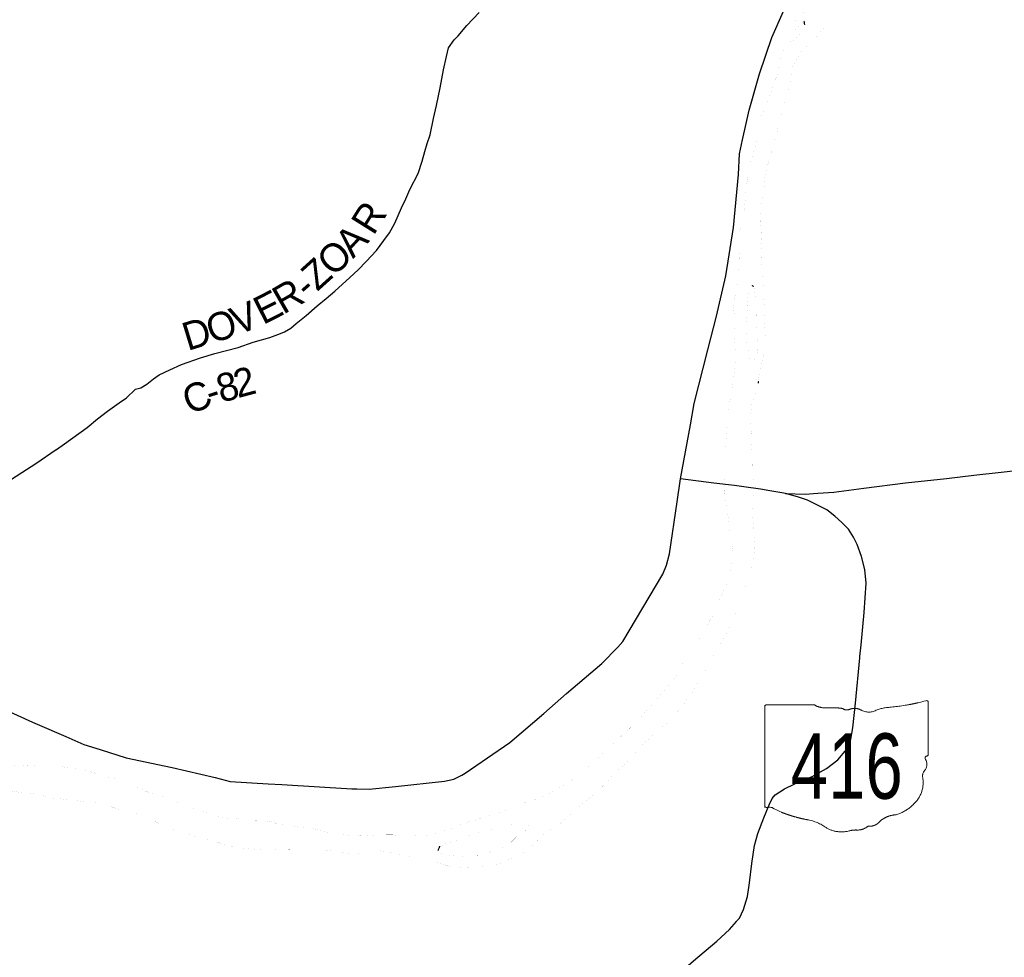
# Model space of a CAD drawing. Header units: feet. Extents: x 2045852 to 2423567, y 671180 to 1091522.
# Tile 83 of 101: x 2258205 to 2268686, y 918346 to 928326. Entities that reach past the tile are written whole.
import ezdxf
from ezdxf.enums import TextEntityAlignment as Align

# ---------------------------------------------------------------- set-up
doc = ezdxf.new("R2010")
doc.units = ezdxf.units.FT
doc.header["$MEASUREMENT"] = 0
doc.linetypes.add('stream', pattern=[1.4, 0.7, -0.1, 0.1, -0.1, 0.1, -0.1, 0.1, -0.1])
for name, color, linetype in [('GM_X_City_Street', 7, 'Continuous'), ('GM_X_County_Road', 3, 'Continuous'), ('GM_X_County_Road_Text', 3, 'Continuous'), ('GM_X_Major_River', 5, 'stream'), ('GM_X_State_Location', 7, 'Continuous'), ('GM_X_State_Route', 1, 'Continuous'), ('GM_X_State_Shield', 7, 'Continuous')]:
    doc.layers.add(name, color=color, linetype=linetype)
doc.styles.add('Style-font30', font='font30.shx')

# ---------------------------------------------------------------- blocks, each defined once
blk = doc.blocks.new('M1-H5_3')
at = {"layer": 'GM_X_State_Shield', "color": 7, "linetype": 'Continuous', "lineweight": 13}
blk.add_rational_spline([(889, 90), (889, 366), (889, 642), (889, 642), (889, 643), (893, 663), (868, 660), (668, 605), (457, 588), (381, 580), (315, 549), (240, 521), (173, 560), (112, 595), (47, 566), (7, 549), (-22, 577), (-110, 589), (-199, 583), (-269, 581), (-324, 616), (-324, 616), (-324, 616), (-579, 616), (-834, 616), (-834, 616), (-834, 616), (-854, 614), (-851, 598), (-851, 598), (-851, 598), (-851, 70), (-851, -459), (-851, -459), (-851, -459), (-853, -474), (-835, -477), (-817, -477), (-799, -475), (-764, -473), (-747, -497), (-576, -575), (-384, -610), (-281, -631), (-203, -689), (-95, -759), (39, -728), (85, -714), (134, -717), (195, -718), (237, -683), (257, -669), (280, -677), (334, -668), (367, -632), (435, -561), (548, -554), (886, -443), (829, -154), (821, -106), (863, -70), (888, -16), (859, 37), (840, 63), (876, 72), (892, 76), (889, 90), (889, 90), (889, 90), (889, 90), (889, 90)], [1, 1, 1, 1, 1, 0.602679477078, 1, 0.993510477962, 1, 0.97918266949, 1, 0.861753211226, 1, 0.844914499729, 1, 0.780919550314, 1, 0.992003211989, 1, 0.94119849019, 1, 1, 1, 1, 1, 1, 1, 0.707106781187, 1, 1, 1, 1, 1, 1, 1, 0.729277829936, 1, 0.993307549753, 1, 0.85024490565, 1, 0.989290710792, 1, 0.968903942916, 1, 0.884615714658, 1, 0.975313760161, 1, 0.917850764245, 1, 0.834383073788, 1, 0.938481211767, 1, 0.912928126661, 1, 0.784359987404, 1, 0.905853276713, 1, 0.928432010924, 1, 0.626651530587, 1, 0.776429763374, 1, 1, 1, 1, 1], degree=2, knots=[0, 0, 0, 0.028571, 0.028571, 0.057143, 0.057143, 0.085714, 0.085714, 0.114286, 0.114286, 0.142857, 0.142857, 0.171429, 0.171429, 0.2, 0.2, 0.228571, 0.228571, 0.257143, 0.257143, 0.285714, 0.285714, 0.314286, 0.314286, 0.342857, 0.342857, 0.371429, 0.371429, 0.4, 0.4, 0.428571, 0.428571, 0.457143, 0.457143, 0.485714, 0.485714, 0.514286, 0.514286, 0.542857, 0.542857, 0.571429, 0.571429, 0.6, 0.6, 0.628571, 0.628571, 0.657143, 0.657143, 0.685714, 0.685714, 0.714286, 0.714286, 0.742857, 0.742857, 0.771429, 0.771429, 0.8, 0.8, 0.828571, 0.828571, 0.857143, 0.857143, 0.885714, 0.885714, 0.914286, 0.914286, 0.942857, 0.942857, 0.971429, 0.971429, 1, 1, 1], dxfattribs=at)
at = {"layer": 'GM_X_State_Shield', "color": 7, "linetype": 'Continuous', "lineweight": 13, "style": 'Style-font30', "width": 0.767998}
blk.add_attdef('M1-H5_3_14436', text='', height=696, dxfattribs=at).set_placement((21, -384), align=Align.CENTER)

msp = doc.modelspace()

# ---------------------------------------------------------------- linework, layer by layer
at = {"layer": 'GM_X_City_Street', "flags": 128}
msp.add_lwpolyline([(2258020, 923370), (2258377, 923604), (2258595, 923751)], dxfattribs=at)
at = {"layer": 'GM_X_County_Road', "flags": 128}
for points in [[(2259689, 924545), (2259802, 924598), (2259927, 924656), (2260131, 924726), (2260284, 924772), (2260530, 924837), (2260689, 924893), (2260869, 924945), (2260980, 924986), (2261024, 925002), (2261090, 925043), (2261147, 925094), (2261254, 925179), (2261371, 925281), (2261468, 925358), (2261560, 925437), (2261720, 925581), (2261807, 925664), (2261894, 925752), (2262005, 925871), (2262080, 925976), (2262143, 926057), (2262198, 926160), (2262268, 926325), (2262317, 926418), (2262360, 926518), (2262446, 926690), (2262491, 926820), (2262518, 926923), (2262541, 927007), (2262574, 927100), (2262610, 927275), (2262643, 927413), (2262681, 927602), (2262717, 927791), (2262749, 927934), (2262770, 928026), (2262831, 928111), (2262871, 928155), (2262966, 928263), (2263096, 928404)], [(2259439, 924393), (2259494, 924409), (2259558, 924447), (2259631, 924504), (2259653, 924520), (2259689, 924545)], [(2258682, 923812), (2258924, 923985), (2259035, 924077), (2259139, 924158), (2259266, 924248), (2259341, 924301), (2259439, 924393)], [(2258595, 923751), (2258596, 923751), (2258682, 923812)], [(2266357, 923283), (2266566, 923275), (2266702, 923285), (2266870, 923298), (2267190, 923338), (2267636, 923397), (2268070, 923441), (2268362, 923477), (2268651, 923510), (2269089, 923559), (2269305, 923587)]]:
    msp.add_lwpolyline(points, dxfattribs=at)
at = {"layer": 'GM_X_Major_River'}
for p, q in [((2266562, 928271), (2266555, 928315)), ((2266021, 925482), (2266001, 925498)), ((2266070, 924458), (2266067, 924480)), ((2262675, 919528), (2262656, 919478))]:
    msp.add_line(p, q, dxfattribs=at)
at = {"layer": 'GM_X_Major_River', "ltscale": 0.333, "const_width": 0.18, "flags": 128}
for points in [[(2266067, 924480), (2266076, 924535), (2266093, 924607), (2266104, 924679), (2266117, 924733), (2266131, 924804), (2266146, 924884), (2266145, 924948), (2266141, 925016), (2266134, 925082), (2266129, 925154), (2266132, 925224), (2266130, 925296), (2266125, 925368), (2266126, 925422), (2266125, 925476), (2266120, 925532), (2266111, 925606), (2266100, 925672), (2266097, 925742), (2266098, 925792), (2266100, 925856), (2266103, 925922), (2266098, 925988), (2266099, 926040), (2266096, 926110), (2266091, 926178), (2266090, 926244), (2266094, 926314), (2266103, 926380), (2266114, 926444), (2266128, 926521), (2266133, 926593), (2266138, 926663), (2266149, 926713), (2266168, 926781), (2266181, 926832), (2266196, 926886), (2266218, 926954), (2266237, 927029), (2266252, 927079), (2266271, 927149), (2266286, 927200), (2266305, 927276), (2266312, 927328), (2266326, 927391), (2266349, 927469), (2266376, 927538), (2266393, 927588), (2266408, 927642), (2266414, 927718), (2266423, 927794), (2266442, 927847), (2266471, 927897), (2266510, 927960), (2266565, 928023), (2266619, 928084), (2266682, 928149), (2266747, 928219), (2266806, 928272), (2266868, 928333), (2266913, 928400), (2266934, 928462), (2266959, 928528), (2266974, 928589), (2266991, 928641), (2267021, 928708), (2267064, 928783), (2267093, 928845), (2267132, 928914), (2267176, 928977), (2267250, 929110), (2267298, 929179), (2267343, 929242), (2267384, 929307), (2267443, 929378), (2267483, 929448), (2267532, 929525), (2267559, 929578), (2267585, 929662), (2267604, 929729), (2267633, 929809), (2267641, 929870), (2267658, 929922), (2267685, 929994), (2267696, 930061), (2267719, 930123), (2267761, 930190), (2267800, 930245), (2267857, 930308), (2267918, 930367), (2267961, 930420), (2267992, 930472), (2268053, 930533), (2268108, 930590), (2268163, 930645), (2268202, 930696), (2268246, 930759), (2268299, 930814)], [(2267044, 929136), (2267005, 929084), (2266964, 929019), (2266929, 928968), (2266902, 928916), (2266877, 928859), (2266852, 928801), (2266806, 928726), (2266775, 928673), (2266726, 928602), (2266671, 928539), (2266626, 928489), (2266566, 928419), (2266497, 928354), (2266438, 928289), (2266403, 928220), (2266381, 928152), (2266366, 928100), (2266347, 928025), (2266322, 927957), (2266303, 927904), (2266290, 927838), (2266278, 927774), (2266257, 927705), (2266234, 927637), (2266208, 927565), (2266189, 927512), (2266162, 927452), (2266137, 927399), (2266112, 927333), (2266095, 927276), (2266084, 927216), (2266073, 927162), (2266064, 927104), (2266049, 927049), (2266040, 926999), (2266021, 926937), (2266001, 926862), (2265978, 926788), (2265969, 926724), (2265960, 926674), (2265949, 926607), (2265938, 926543), (2265934, 926473), (2265929, 926423), (2265924, 926357), (2265919, 926303), (2265902, 926232), (2265885, 926166), (2265871, 926088), (2265868, 926018), (2265870, 925910), (2265869, 925852), (2265864, 925795), (2265863, 925739), (2265862, 925689), (2265857, 925637), (2265858, 925575), (2265845, 925505), (2265836, 925441), (2265820, 925374), (2265807, 925324), (2265802, 925272), (2265811, 925200), (2265813, 925092), (2265810, 925022), (2265809, 924960), (2265814, 924888), (2265822, 924812), (2265823, 924740), (2265822, 924680), (2265815, 924626), (2265810, 924568), (2265805, 924506), (2265793, 924412), (2265778, 924341), (2265766, 924271), (2265755, 924207), (2265742, 924125), (2265735, 924062), (2265733, 923992), (2265730, 923940), (2265727, 923884), (2265722, 923818), (2265707, 923738), (2265702, 923688), (2265703, 923622), (2265699, 923556), (2265704, 923486), (2265709, 923418), (2265712, 923356), (2265711, 923296), (2265712, 923242), (2265725, 923174), (2265737, 923106), (2265744, 923054), (2265756, 922924), (2265759, 922858), (2265772, 922792), (2265791, 922727), (2265798, 922685)], [(2266555, 928315), (2266500, 928264), (2266448, 928197), (2266421, 928131), (2266412, 928080), (2266473, 928122)], [(2266473, 928122), (2266477, 928132), (2266532, 928199), (2266562, 928271)], [(2266001, 925498), (2265964, 925429), (2265953, 925377), (2265948, 925319), (2265950, 925251), (2265947, 925177), (2265942, 925111), (2265939, 925038), (2265943, 924966), (2265944, 924900), (2265955, 924829), (2265968, 924761), (2265978, 924697), (2266029, 924706), (2266052, 924774), (2266065, 924825), (2266064, 924897)], [(2266064, 924897), (2266059, 924921), (2266056, 924991), (2266047, 925056), (2266043, 925282), (2266044, 925346), (2266031, 925416), (2266021, 925482)], [(2266049, 924392), (2266070, 924458)], [(2262348, 919420), (2262402, 919409), (2262452, 919398), (2262508, 919387), (2262574, 919376), (2262649, 919352), (2262719, 919331), (2262771, 919318), (2262847, 919309), (2262915, 919305), (2262983, 919302), (2263049, 919307), (2263120, 919308), (2263194, 919317), (2263262, 919323), (2263337, 919354), (2263393, 919377), (2263458, 919406), (2263513, 919431), (2263565, 919460), (2263616, 919493), (2263685, 919556), (2263747, 919621), (2263812, 919671), (2263866, 919711), (2263921, 919750), (2263992, 919796), (2264043, 919839), (2264108, 919900), (2264177, 919959), (2264237, 920014), (2264308, 920073), (2264363, 920120), (2264420, 920175), (2264483, 920243), (2264539, 920312), (2264602, 920369), (2264673, 920420), (2264734, 920493), (2264787, 920552), (2264837, 920615), (2264892, 920662), (2264957, 920717), (2265006, 920768), (2265059, 920817), (2265120, 920864), (2265171, 920905), (2265222, 920974), (2265269, 921033), (2265314, 921104), (2265370, 921169), (2265407, 921239), (2265434, 921290), (2265469, 921353), (2265516, 921417), (2265538, 921484), (2265583, 921547), (2265630, 921619), (2265668, 921692), (2265715, 921769), (2265746, 921822), (2265782, 921890), (2265807, 921959), (2265830, 922013), (2265853, 922070), (2265882, 922134), (2265909, 922201), (2265927, 922273), (2265948, 922327), (2265971, 922404), (2265988, 922472), (2266002, 922550), (2266023, 922629), (2266030, 922681), (2266032, 922753), (2266028, 922805), (2266022, 922867), (2266019, 922939), (2266010, 923015), (2266007, 923071), (2266010, 923135), (2266010, 923201), (2266013, 923269), (2266014, 923321), (2266015, 923397), (2266018, 923465), (2266010, 923539), (2266009, 923609), (2266004, 923661), (2265997, 923713), (2265994, 923781), (2265997, 923835), (2265998, 923887), (2265999, 923941), (2265990, 924007), (2265983, 924081), (2265988, 924135), (2265994, 924205), (2266009, 924275), (2266026, 924328), (2266049, 924392)], [(2265798, 922685), (2265791, 922627), (2265782, 922573), (2265775, 922506), (2265766, 922456), (2265751, 922402), (2265735, 922336), (2265706, 922271), (2265677, 922205), (2265654, 922150), (2265629, 922086), (2265601, 922021), (2265564, 921950), (2265531, 921900), (2265496, 921849), (2265459, 921776), (2265428, 921722), (2265394, 921653), (2265349, 921586), (2265304, 921530), (2265265, 921475), (2265236, 921420), (2265209, 921352), (2265151, 921287), (2265098, 921222), (2265047, 921159), (2264985, 921090), (2264926, 921029), (2264863, 920956), (2264801, 920888), (2264750, 920836), (2264683, 920768), (2264612, 920701), (2264555, 920642), (2264487, 920579), (2264422, 920524), (2264359, 920466), (2264296, 920403), (2264235, 920348), (2264159, 920291), (2264090, 920240), (2264025, 920192), (2263953, 920153), (2263890, 920120), (2263833, 920089), (2263766, 920054), (2263710, 920031), (2263643, 920008), (2263573, 919990), (2263510, 919955), (2263435, 919930), (2263371, 919907), (2263306, 919884), (2263250, 919865), (2263169, 919843), (2263099, 919820), (2263030, 919799), (2262978, 919788), (2262920, 919769), (2262851, 919736), (2262784, 919708), (2262732, 919693), (2262655, 919668), (2262587, 919655), (2262510, 919637), (2262438, 919646), (2262372, 919637), (2262318, 919636), (2262248, 919641), (2262178, 919650), (2262112, 919650), (2262038, 919651), (2261961, 919646), (2261889, 919642), (2261823, 919639), (2261753, 919642), (2261679, 919649), (2261613, 919659), (2261545, 919666), (2261479, 919679)], [(2261479, 919679), (2261411, 919694), (2261345, 919713), (2261279, 919720), (2261211, 919734), (2261143, 919741), (2261082, 919750), (2261032, 919757), (2260956, 919766), (2260894, 919787), (2260828, 919798), (2260756, 919802), (2260694, 919803), (2260628, 919806), (2260562, 919817), (2260490, 919827), (2260424, 919826), (2260354, 919841), (2260298, 919856), (2260246, 919873), (2260192, 919892), (2260140, 919903), (2260071, 919928), (2259997, 919951), (2259923, 919979), (2259848, 920000), (2259786, 920025), (2259726, 920056), (2259663, 920081), (2259595, 920099), (2259527, 920122), (2259463, 920147), (2259396, 920178), (2259330, 920207), (2259275, 920232), (2259225, 920247), (2259175, 920256), (2259115, 920265), (2259059, 920286), (2258990, 920313), (2258928, 920328), (2258860, 920346), (2258786, 920359), (2258716, 920366), (2258666, 920373), (2258610, 920382), (2258560, 920389), (2258482, 920389), (2258408, 920390), (2258338, 920387), (2258282, 920388), (2258209, 920395), (2258137, 920391), (2258079, 920396), (2258009, 920399), (2257941, 920408), (2257873, 920410), (2257813, 920419), (2257763, 920432), (2257711, 920448), (2257639, 920456), (2257561, 920455), (2257499, 920450), (2257433, 920447), (2257363, 920467), (2257309, 920474), (2257241, 920475), (2257173, 920490), (2257103, 920503), (2257033, 920507), (2256959, 920502), (2256889, 920485), (2256822, 920469), (2256760, 920456), (2256689, 920437), (2256623, 920422), (2256556, 920405), (2256488, 920403), (2256418, 920398), (2256364, 920383), (2256297, 920376), (2256243, 920367), (2256179, 920362), (2256111, 920361), (2256059, 920364), (2255986, 920358), (2255918, 920343), (2255850, 920332), (2255784, 920333), (2255725, 920326), (2255581, 920323), (2255515, 920306), (2255456, 920293), (2255384, 920265), (2255315, 920240), (2255243, 920231), (2255182, 920220), (2255114, 920198), (2255043, 920179), (2254975, 920184), (2254965, 920180)], [(2255723, 920091), (2255739, 920086), (2255801, 920099), (2255852, 920108), (2255922, 920125), (2255997, 920146), (2256059, 920152), (2256127, 920147), (2256193, 920152), (2256257, 920139), (2256325, 920138), (2256401, 920146), (2256452, 920161), (2256526, 920182), (2256599, 920187), (2256673, 920197), (2256743, 920210), (2256799, 920215), (2256858, 920222), (2256932, 920229), (2256984, 920232), (2257050, 920230), (2257118, 920227), (2257184, 920222), (2257246, 920215), (2257312, 920206), (2257388, 920200), (2257460, 920197), (2257525, 920196), (2257589, 920197), (2257651, 920196), (2257719, 920190), (2257787, 920177), (2257853, 920168), (2257917, 920155), (2257990, 920133), (2258058, 920122), (2258124, 920115), (2258190, 920104), (2258262, 920097), (2258326, 920093), (2258392, 920084), (2258466, 920063), (2258534, 920044), (2258610, 920036), (2258682, 920029), (2258770, 920017), (2258824, 920012), (2258880, 920005), (2258934, 920002), (2258990, 919993), (2259058, 919984), (2259126, 919967), (2259195, 919944), (2259251, 919925), (2259313, 919914), (2259365, 919907), (2259423, 919886), (2259502, 919862), (2259558, 919837), (2259608, 919812), (2259681, 919775), (2259745, 919748), (2259803, 919723), (2259862, 919696), (2259934, 919667), (2260006, 919651), (2260077, 919632), (2260185, 919610), (2260241, 919595), (2260313, 919570), (2260377, 919549), (2260446, 919533), (2260520, 919514), (2260582, 919505), (2260650, 919500), (2260720, 919497), (2260784, 919493), (2260866, 919488), (2260941, 919491), (2261073, 919494), (2261125, 919493), (2261187, 919492), (2261259, 919493), (2261315, 919492), (2261385, 919493), (2261456, 919487), (2261528, 919478), (2261580, 919473), (2261631, 919466), (2261699, 919455), (2261751, 919452), (2261822, 919447), (2261894, 919456), (2261966, 919472), (2262029, 919481), (2262101, 919474), (2262174, 919459), (2262246, 919441), (2262298, 919432), (2262348, 919420)], [(2262656, 919478), (2262721, 919443), (2262781, 919430), (2262845, 919425), (2262895, 919418), (2262967, 919423), (2263038, 919433), (2263106, 919434), (2263170, 919453), (2263237, 919476), (2263309, 919494), (2263374, 919529), (2263435, 919570), (2263488, 919623), (2263555, 919664), (2263610, 919721), (2263633, 919785), (2263569, 919788), (2263505, 919771), (2263434, 919754)], [(2263434, 919754), (2263400, 919747), (2263332, 919748), (2263269, 919723), (2263205, 919700), (2263142, 919687), (2263070, 919667), (2263003, 919642), (2262941, 919615), (2262876, 919590), (2262804, 919577), (2262743, 919558), (2262675, 919528)]]:
    msp.add_lwpolyline(points, dxfattribs=at)
at = {"layer": 'GM_X_State_Route', "flags": 128}
for points in [[(2265345, 924014), (2265386, 924240), (2265532, 924813), (2265624, 925170), (2265723, 925600), (2265802, 926113), (2265855, 926680), (2265869, 926898), (2265898, 927047), (2265972, 927362), (2266082, 927751), (2266213, 928136), (2266444, 928670)], [(2265241, 923440), (2265241, 923440), (2265345, 924014)], [(2258391, 920828), (2258697, 920697), (2258889, 920612), (2259063, 920559), (2259339, 920468), (2259829, 920366), (2260287, 920259), (2260445, 920218), (2260849, 920194), (2260997, 920185), (2261741, 920140), (2261794, 920139), (2261925, 920137), (2262206, 920166), (2262729, 920221), (2262828, 920244), (2262910, 920286), (2262946, 920305), (2263423, 920632), (2263783, 920940), (2264027, 921154), (2264402, 921472), (2264573, 921646), (2264627, 921708), (2265053, 922425), (2265089, 922520), (2265122, 922642), (2265205, 923195), (2265241, 923440)], [(2266590, 923213), (2266582, 923217), (2266484, 923249), (2266357, 923283), (2266340, 923288), (2266190, 923313), (2266090, 923328), (2265914, 923354), (2265814, 923369), (2265595, 923394), (2265241, 923440)], [(2267149, 921534), (2267150, 921549), (2267162, 921674), (2267196, 922017), (2267216, 922327), (2267201, 922475), (2267167, 922613), (2267120, 922741), (2267080, 922817), (2267029, 922903), (2266957, 922975), (2266881, 923042), (2266798, 923108), (2266696, 923160), (2266592, 923212), (2266590, 923213)], [(2265840, 918733), (2265866, 918763), (2265911, 918857), (2265951, 918992), (2265974, 919138), (2266000, 919344), (2266027, 919537), (2266064, 919663), (2266127, 919830), (2266184, 919970), (2266214, 920038), (2266247, 920075), (2266347, 920139), (2266458, 920192), (2266642, 920271), (2266793, 920356), (2266914, 920447), (2267009, 920562), (2267054, 920670), (2267074, 920788), (2267102, 921051), (2267149, 921534)], [(2256894, 921217), (2256895, 921217), (2257154, 921199), (2257472, 921176), (2257562, 921173), (2257616, 921165), (2257662, 921155), (2257726, 921128), (2258343, 920848), (2258391, 920828)], [(2264626, 917825), (2264638, 917843), (2264691, 917873), (2264767, 917920), (2264898, 917986), (2265091, 918090), (2265161, 918122), (2265233, 918182), (2265378, 918309), (2265626, 918517), (2265761, 918642), (2265835, 918727), (2265840, 918733)]]:
    msp.add_lwpolyline(points, dxfattribs=at)

# ---------------------------------------------------------------- block references
at = {"layer": 'GM_X_State_Shield', "color": 7, "linetype": 'Continuous', "lineweight": 13}
ref = msp.add_blockref('M1-H5_3', (2266988, 920418), dxfattribs=at)
ref.add_attrib('M1-H5_3_27656', '416', dxfattribs={"linetype": 'Continuous', "height": 696.1, "style": 'Style-font30', "width": 0.767998}).set_placement((2267009, 920034), align=Align.CENTER)

# ---------------------------------------------------------------- texts
at = {"layer": 'GM_X_County_Road_Text', "style": 'Style-font30'}
for s, rotation, p in [('R', 58.0046, (2261972, 926020)), ('A', 47.0285, (2261754, 925777)), ('O', 42.5892, (2261542, 925581)), ('Z', 42.0163, (2261373, 925428)), ('R', 29.8588, (2261010, 925184)), ('-', 41.2218, (2261277, 925344)), ('E', 26.9061, (2260795, 925074)), ('V', 21.7927, (2260523, 924964)), ('D', 16.9407, (2259993, 924799)), ('O', 17.2791, (2260247, 924877)), ('2', 14.9374, (2260527, 924297)), ('8', 16.0119, (2260351, 924246)), ('C', 21.2267, (2260011, 924120)), ('-', 18.351, (2260237, 924208))]:
    msp.add_text(s, height=300, rotation=rotation, dxfattribs=at).set_placement(p)
at = {"layer": 'GM_X_State_Location', "style": 'Style-font30'}
msp.add_text('416', height=0.0000833, rotation=0, dxfattribs=at).set_placement((2266635, 920344))
for s in ['s', 'r']:
    msp.add_text(s, height=0.0000833, dxfattribs=at).set_placement((2266988, 920418), align=Align.MIDDLE_CENTER)

doc.saveas('drawing.dxf')
